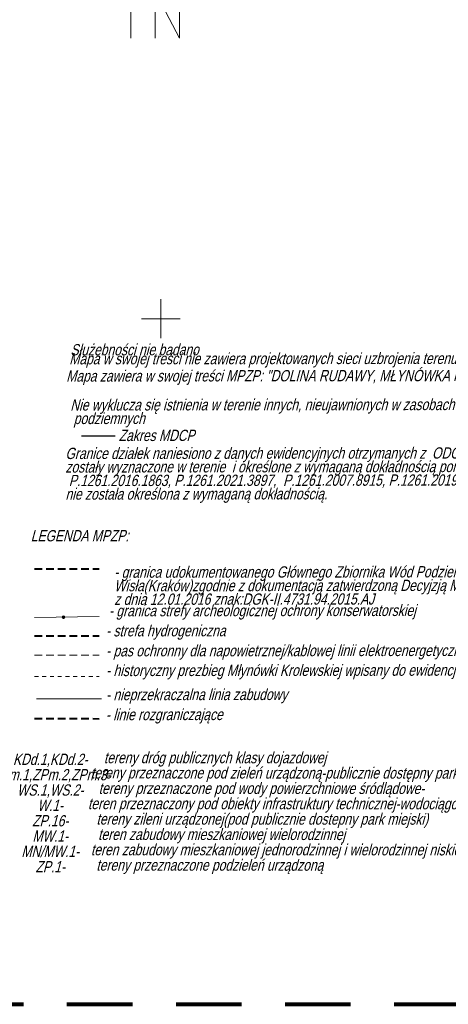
# Model space of a CAD drawing. Header units: metres. Extents: x 7419414 to 7419803, y 5549484 to 5549731.
# Tile 71 of 102: x 7419618 to 7419673, y 5549484 to 5549611. Entities that reach past the tile are written whole.
import ezdxf

# ---------------------------------------------------------------- set-up
doc = ezdxf.new("R2010")
doc.units = ezdxf.units.M
doc.header["$MEASUREMENT"] = 0
doc.linetypes.add('DGN Style 2', pattern=[14.063503, 8.438102, -5.625401])
doc.linetypes.add('DGN Style 3', pattern=[19.688904, 14.063503, -5.625401])
doc.layers.get('0').update_dxf_attribs({"color": 250})
for name, color, linetype, lineweight in [('GOSRBG', 7, 'Continuous', 13), ('LINIE ROZGRANICZAJĄCE MPZP', 212, 'Continuous', 0), ('nieprzepracz linia zab', 250, 'Continuous', 0), ('pomiar słupy', 250, 'Continuous', 0), ('TABELA', 8, 'Continuous', 0), ('UEEPA_512', 250, 'Continuous', 0), ('Warstwa 2', 250, 'Continuous', 0), ('Znak_N', 250, 'Continuous', 0)]:
    doc.layers.add(name, color=color, linetype=linetype, lineweight=lineweight)
doc.layers.add('szkic szkicow', color=250, linetype='Continuous', lineweight=0, plot=False)
doc.styles.add('Arial', font='arial.ttf')
doc.styles.get("Standard").update_dxf_attribs({"font": 'txt.shx', "width": 0.75})

# ---------------------------------------------------------------- blocks, each defined once
blk = doc.blocks.new('3')
at = {"layer": 'Znak_N', "color": 250, "linetype": 'Continuous', "lineweight": 13, "flags": 128}
for points in [[(0, -1.54), (0, 2.752), (-0.314, 0), (0.314, 0)], [(-0.314, -1.54), (-0.314, -0.351), (0.314, -1.54), (0.314, -0.351)]]:
    blk.add_lwpolyline(points, dxfattribs=at)

msp = doc.modelspace()

# ---------------------------------------------------------------- hatches: boundary and pattern name
at = {"layer": 'LINIE ROZGRANICZAJĄCE MPZP', "linetype": 'Continuous', "lineweight": 0}
h = msp.add_hatch(color=30, dxfattribs=at)
edge = h.paths.add_edge_path()
edge.add_arc((7419623.43, 5549533.9), 0.17, 0, 360)

# ---------------------------------------------------------------- linework, layer by layer
at = {"color": 150, "linetype": 'Continuous', "lineweight": 40}
for p, q in [((7419619.68, 5549540.12), (7419620.68, 5549540.12)), ((7419621.18, 5549540.12), (7419622.18, 5549540.12)), ((7419622.68, 5549540.12), (7419623.68, 5549540.12)), ((7419624.18, 5549540.12), (7419625.18, 5549540.12)), ((7419625.68, 5549540.12), (7419626.68, 5549540.12)), ((7419627.18, 5549540.12), (7419628.03, 5549540.12))]:
    msp.add_line(p, q, dxfattribs=at)
at = {"layer": 'GOSRBG', "color": 5, "linetype": 'DGN Style 3', "lineweight": 30}
msp.add_line((7419625.75, 5549557.28), (7419630.06, 5549557.28), dxfattribs=at)
at = {"layer": 'LINIE ROZGRANICZAJĄCE MPZP', "color": 30, "linetype": 'Continuous', "lineweight": 0}
msp.add_line((7419619.68, 5549533.83), (7419628.03, 5549533.99), dxfattribs=at)
at = {"layer": 'LINIE ROZGRANICZAJĄCE MPZP', "color": 30, "linetype": 'Continuous', "lineweight": 40}
for p, q in [((7419619.68, 5549531.48), (7419620.68, 5549531.48)), ((7419621.18, 5549531.48), (7419622.18, 5549531.48)), ((7419622.68, 5549531.48), (7419623.68, 5549531.48)), ((7419624.18, 5549531.48), (7419625.18, 5549531.48)), ((7419625.68, 5549531.48), (7419626.68, 5549531.48)), ((7419627.18, 5549531.48), (7419628.03, 5549531.48))]:
    msp.add_line(p, q, dxfattribs=at)
at = {"layer": 'LINIE ROZGRANICZAJĄCE MPZP', "color": 212, "linetype": 'Continuous', "lineweight": 40}
for p, q in [((7419619.68, 5549520.83), (7419620.68, 5549520.82)), ((7419621.18, 5549520.82), (7419622.18, 5549520.82)), ((7419622.68, 5549520.82), (7419623.68, 5549520.81)), ((7419624.18, 5549520.81), (7419625.18, 5549520.81)), ((7419625.68, 5549520.8), (7419626.68, 5549520.8)), ((7419627.18, 5549520.8), (7419628.03, 5549520.79))]:
    msp.add_line(p, q, dxfattribs=at)
at = {"layer": 'LINIE ROZGRANICZAJĄCE MPZP', "color": 30, "linetype": 'Continuous', "lineweight": 0}
for radius in [0.175, 0.17]:
    msp.add_circle((7419623.43, 5549533.9), radius, dxfattribs=at)
at = {"layer": 'nieprzepracz linia zab', "color": 141, "linetype": 'DGN Style 3', "lineweight": 13}
msp.add_line((7419619.95, 5549523.36), (7419628.3, 5549523.36), dxfattribs=at)
at = {"layer": 'pomiar słupy', "color": 1, "linetype": 'Continuous', "lineweight": 0}
for p, q in [((7419619.68, 5549528.97), (7419620.68, 5549528.97)), ((7419621.18, 5549528.97), (7419622.18, 5549528.97)), ((7419622.68, 5549528.97), (7419623.68, 5549528.97)), ((7419624.18, 5549528.97), (7419625.18, 5549528.97)), ((7419625.68, 5549528.97), (7419626.68, 5549528.97)), ((7419627.18, 5549528.97), (7419628.03, 5549528.97))]:
    msp.add_line(p, q, dxfattribs=at)
at = {"layer": 'pomiar słupy', "color": 52, "linetype": 'Continuous', "lineweight": 13}
for p, q in [((7419619.68, 5549526.23), (7419620.18, 5549526.23)), ((7419620.68, 5549526.23), (7419621.18, 5549526.23)), ((7419621.68, 5549526.23), (7419622.18, 5549526.23)), ((7419622.68, 5549526.23), (7419623.18, 5549526.23)), ((7419623.68, 5549526.23), (7419624.18, 5549526.23)), ((7419624.68, 5549526.23), (7419625.18, 5549526.23)), ((7419625.68, 5549526.23), (7419626.18, 5549526.23)), ((7419626.68, 5549526.23), (7419627.18, 5549526.23)), ((7419627.68, 5549526.23), (7419628.03, 5549526.23))]:
    msp.add_line(p, q, dxfattribs=at)
at = {"layer": 'szkic szkicow', "color": 1, "linetype": 'DGN Style 2', "lineweight": 80, "flags": 128}
msp.add_lwpolyline([(7419710.63, 5549693.95), (7419413.63, 5549693.95), (7419413.63, 5549483.95), (7419710.63, 5549483.95), (7419710.63, 5549693.95)], close=True, dxfattribs=at)
at = {"layer": 'UEEPA_512', "color": 250, "linetype": 'Continuous', "lineweight": 0}
for p, q in [((7419635.97, 5549574.89), (7419635.97, 5549569.89)), ((7419633.47, 5549572.39), (7419638.47, 5549572.39))]:
    msp.add_line(p, q, dxfattribs=at)

# ---------------------------------------------------------------- block references
at = {"layer": 'Znak_N', "color": 250, "linetype": 'Continuous', "lineweight": 13, "xscale": 10, "yscale": 10, "zscale": 10, "rotation": 359.6685785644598}
msp.add_blockref('3', (7419635.31, 5549623.97), dxfattribs=at)

# ---------------------------------------------------------------- texts
at = {"layer": 'TABELA', "color": 250, "linetype": 'Continuous', "lineweight": 13, "attachment_point": 5, "rotation": 359.975, "style": 'Arial'}
for s, insert, char_height, line_spacing_factor in [('\\FOTTAWA_1250;\\Q15;\\H1x;\\W0.800128;KDd.1,KDd.2-\\PZP.m.1,ZPm.2,ZPm.3-\\PWS.1,WS.2-\\PW.1-\\PZP.16-\\PMW.1-\\PMN/MW.1-\\PZP.1-', (7419621.71, 5549508.62), 1.4555, 0.815698), ('\\FOTTAWA_1250;\\Q15;\\H1x;\\W0.800128;tereny dróg publicznych klasy dojazdowej', (7419642.95, 5549515.55), 1.4555, 0.6), ('\\FOTTAWA_1250;\\Q15;\\H1x;\\W0.800128;tereny przeznaczone pod zieleń urządzoną-publicznie dostępny park miejski, towarzyszące korytu Młynówki Królewskiej', (7419668.28, 5549513.57), 1.45547, 0.6), ('\\FOTTAWA_1250;\\Q15;\\H1x;\\W0.800128;tereny przeznaczone pod wody powierzchniowe śródlądowe-', (7419648.94, 5549511.59), 1.4555, 0.6), ('\\FOTTAWA_1250;\\Q15;\\H1x;\\W0.800128;teren przeznaczony pod obiekty infrastruktury technicznej-wodociągowe-związane z ujęciem wody na rzece Rudawie', (7419666.86, 5549509.61), 1.45547, 0.6), ('\\FOTTAWA_1250;\\Q15;\\H1x;\\W0.800128; tereny zileni urządzonej(pod publicznie dostepny park miejski)', (7419648.83, 5549507.63), 1.4555, 0.6), ('\\FOTTAWA_1250;\\Q15;\\H1x;\\W0.800128;teren zabudowy mieszkaniowej wielorodzinnej', (7419643.8, 5549505.65), 1.4555, 0.6), ('\\FOTTAWA_1250;\\Q15;\\H1x;\\W0.800128;teren zabudowy mieszkaniowej jednorodzinnej i wielorodzinnej niskiej intensywności', (7419655.99, 5549503.67), 1.45547, 0.6), ('\\FOTTAWA_1250;\\Q15;\\H1x;\\W0.800128;tereny przeznaczone podzieleń urządzoną', (7419642.28, 5549501.69), 1.4555, 0.6)]:
    msp.add_mtext(s, dxfattribs=dict(at, insert=insert, char_height=char_height, line_spacing_factor=line_spacing_factor))
at = {"layer": 'Warstwa 2', "color": 250, "linetype": 'Continuous', "lineweight": 13, "char_height": 1.4555, "attachment_point": 7, "rotation": 0.0688, "line_spacing_factor": 0.72}
for s, insert in [('\\FOTTAWA_1250;\\Q15;\\H1x;\\W0.800128;Służebności nie badano', (7419624.32, 5549567.63)), ('\\FOTTAWA_1250;\\Q15;\\H1x;\\W0.800128;Zakres MDCP', (7419630.53, 5549556.58)), ('\\FOTTAWA_1250;\\Q15;\\H1x;\\W0.800128;LEGENDA MPZP:', (7419619.19, 5549543.64)), ('\\FOTTAWA_1250;\\Q15;\\H1x;\\W0.800128;- linie rozgraniczające', (7419628.88, 5549520.15))]:
    msp.add_mtext(s, dxfattribs=dict(at, insert=insert))
at = {"layer": 'Warstwa 2', "color": 250, "linetype": 'Continuous', "lineweight": 13, "attachment_point": 7, "rotation": 0.0688, "line_spacing_factor": 0.72, "style": 'Arial'}
for s, insert, char_height in [('\\FOTTAWA_1250;\\Q15;\\H1x;\\W0.800128;Mapa w swojej treści nie zawiera projektowanych sieci uzbrojenia terenu uzgodnionych w ZUDP', (7419624.16, 5549566.05), 1.45547), ('\\FOTTAWA_1250;\\Q15;\\H1x;\\W0.800128;Mapa zawiera w swojej treści MPZP: "DOLINA RUDAWY, MŁYNÓWKA KRÓLEWSKA-FILTROWA"', (7419623.77, 5549563.83), 1.45547), ('\\FOTTAWA_1250;\\Q15;\\H1x;\\W0.800128;Nie wyklucza się istnienia w terenie innych, nieujawnionych w zasobach ODGiK sieci i urządzeń\\P podziemnych', (7419624.3, 5549558.35), 1.45547), ('\\FOTTAWA_1250;\\Q15;\\H1x;\\W0.800128;Granice działek naniesiono z danych ewidencyjnych otrzymanych z  ODGiK. Granice działek 325,326,327,328, 158/11  \\Pzostały wyznaczone w terenie  i określone z wymaganą dokładnością pomiaru operatami: P.1261.2021.3897, P.1261.1996.15057,\\P P.1261.2016.1863, P.1261.2021.3897,  P.1261.2007.8915, P.1261.2019.8559. Granica działki  158/11 od strony działki 157/4 \\Pnie została określona z wymaganą dokładnością.', (7419623.67, 5549548.6), 1.45547), ('\\FOTTAWA_1250;\\Q15;\\H1x;\\W0.800128;- granica udokumentowanego Głównego Zbiornika Wód Podziemnych nr 450 Dolina rzeki \\PWisła(Kraków)zgodnie z dokumentacją zatwierdzoną Decyjzją Miasta Środowiska \\Pz dnia 12.01.2016 znak:DGK-II.4731.94.2015.AJ', (7419629.96, 5549535.45), 1.45547), ('\\FOTTAWA_1250;\\Q15;\\H1x;\\W0.800128;- granica strefy archeologicznej ochrony konserwatorskiej', (7419629.28, 5549533.55), 1.4555), ('\\FOTTAWA_1250;\\Q15;\\H1x;\\W0.800128;- strefa hydrogeniczna', (7419628.9, 5549530.96), 1.4555), ('\\FOTTAWA_1250;\\Q15;\\H1x;\\W0.800128;- pas ochronny dla napowietrznej/kablowej linii elektroenergetycznej wysokiego napięcia 220kV/110kV', (7419628.9, 5549528.38), 1.45547), ('\\FOTTAWA_1250;\\Q15;\\H1x;\\W0.800128;- historyczny prezbieg Młynówki Krolewskiej wpisany do ewidencji zabytków', (7419628.9, 5549525.84), 1.45547), ('\\FOTTAWA_1250;\\Q15;\\H1x;\\W0.800128;- nieprzekraczalna linia zabudowy', (7419628.9, 5549522.73), 1.4555)]:
    msp.add_mtext(s, dxfattribs=dict(at, insert=insert, char_height=char_height))

doc.saveas('drawing.dxf')
